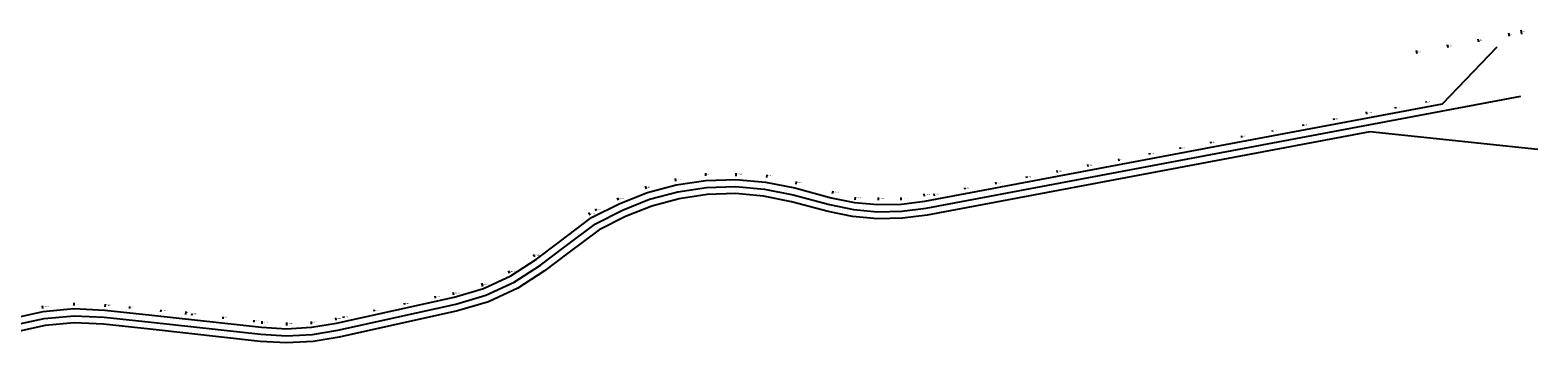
# Model space of a CAD drawing. Extents: x 523764 to 619737, y 552667 to 571525.
# Tile 2 of 2: x 571540 to 619737, y 561548 to 571525. Entities that reach past the tile are written whole.
import ezdxf

# ---------------------------------------------------------------- set-up
doc = ezdxf.new("R2010")
doc.units = 0
doc.layers.get('0').update_dxf_attribs({"linetype": 'CONTINUOUS'})
doc.layers.add('CD_CHANNEL_STATION_LINES', color=144, linetype='CONTINUOUS')
doc.layers.add('CD_STATIONPOINT', color=212, linetype='CONTINUOUS')

# ---------------------------------------------------------------- blocks, each defined once
blk = doc.blocks.new('CD_CHANNEL_STATION_LINES')
at = {"layer": 'CD_CHANNEL_STATION_LINES'}
for p, q in [((617848, 571143), (617830, 571239)), ((618831, 571327), (618811, 571429)), ((619224, 571401), (619200, 571525)), ((615881, 570773), (615863, 570872)), ((616865, 570958), (616846, 571061)), ((616177, 569203), (616168, 569253)), ((614244, 568915), (614258, 568842)), ((615194, 569018), (615185, 569069)), ((611263, 568278), (611254, 568329)), ((612246, 568463), (612236, 568514)), ((613227, 568655), (613218, 568705)), ((608315, 567724), (608304, 567780)), ((609298, 567909), (609287, 567964)), ((610279, 568100), (610270, 568149)), ((606349, 567358), (606337, 567419)), ((607331, 567544), (607320, 567603)), ((593124, 566965), (593132, 566877)), ((594104, 566961), (594101, 566866)), ((595092, 566910), (595079, 566825)), ((603401, 566799), (603390, 566857)), ((604384, 566983), (604373, 567042)), ((605366, 567174), (605354, 567234)), ((591205, 566543), (591233, 566460)), ((592154, 566791), (592171, 566710)), ((596032, 566694), (596013, 566611)), ((597198, 566384), (597179, 566301)), ((601434, 566438), (601423, 566496)), ((602418, 566614), (602408, 566672)), ((590301, 566179), (590335, 566104)), ((597917, 566199), (597905, 566115)), ((598653, 566184), (598650, 566098)), ((599386, 566101), (599379, 566187)), ((600105, 566302), (600118, 566223)), ((600453, 566244), (600442, 566301)), ((589392, 565702), (589437, 565629)), ((589642, 565755), (589615, 565809)), ((587622, 564368), (587670, 564299)), ((585964, 563454), (586004, 563346)), ((586820, 563846), (586860, 563774)), ((584497, 562977), (584484, 563036)), ((585051, 563164), (585072, 563083)), ((571926, 562731), (571939, 562646)), ((572936, 562825), (572938, 562737)), ((573937, 562779), (573930, 562692)), ((574723, 562646), (574730, 562706)), ((575717, 562537), (575724, 562597)), ((576513, 562450), (576524, 562551)), ((576711, 562428), (576718, 562487)), ((582545, 562542), (582532, 562599)), ((583521, 562759), (583508, 562816)), ((577705, 562318), (577712, 562378)), ((578699, 562209), (578706, 562268)), ((578950, 562242), (578942, 562154)), ((579739, 562192), (579739, 562101)), ((580518, 562230), (580527, 562147)), ((581300, 562349), (581316, 562268)), ((581567, 562332), (581555, 562388))]:
    blk.add_line(p, q, dxfattribs=at)
for points in [[(571001, 562338, 0), (571954, 562551, 0), (572940, 562638, 0), (573923, 562595, 0), (575429, 562430, 0), (578933, 562044, 0), (579739, 561999, 0), (580538, 562042, 0), (581334, 562173, 0), (585093, 563003, 0), (586029, 563281, 0), (586908, 563685, 0), (587728, 564215, 0), (588462, 564768, 0), (589490, 565542, 0), (590386, 565990, 0), (591272, 566342, 0), (592196, 566590, 0), (593142, 566729, 0), (594098, 566759, 0), (595051, 566678, 0), (595983, 566489, 0), (597150, 566180, 0), (597892, 566027, 0), (598640, 565959, 0), (599392, 565973, 0), (600143, 566071, 0), (609411, 567811, 0), (616690, 569178, 0), (618432, 570997, 0)], [(571051, 562118, 0), (571988, 562328, 0), (572945, 562413, 0), (573905, 562371, 0), (575404, 562206, 0), (578915, 561819, 0), (579738, 561774, 0), (580562, 561818, 0), (581376, 561952, 0), (585149, 562785, 0), (586108, 563069, 0), (587017, 563488, 0), (587857, 564031, 0), (588597, 564588, 0), (589609, 565350, 0), (590478, 565784, 0), (591343, 566128, 0), (592242, 566369, 0), (593162, 566505, 0), (594092, 566534, 0), (595019, 566455, 0), (595931, 566269, 0), (597098, 565961, 0), (597859, 565805, 0), (598632, 565733, 0), (599409, 565748, 0), (600179, 565849, 0), (609453, 567590, 0), (619189, 569418, 0)], [(619737, 567715, 0), (614363, 568283, 0), (609494, 567369, 0), (600214, 565627, 0), (599426, 565524, 0), (599425, 565523, 0), (598624, 565508, 0), (597826, 565582, 0), (597047, 565742, 0), (595880, 566050, 0), (594987, 566232, 0), (594086, 566308, 0), (593182, 566280, 0), (592287, 566148, 0), (591414, 565914, 0), (590570, 565579, 0), (589728, 565158, 0), (588733, 564409, 0), (587986, 563846, 0), (587126, 563290, 0), (586188, 562858, 0), (585206, 562567, 0), (581419, 561731, 0), (580587, 561594, 0), (579738, 561548, 0), (578896, 561595, 0), (575379, 561982, 0), (573888, 562146, 0), (572950, 562187, 0), (572023, 562105, 0), (571100, 561899, 0)]]:
    blk.add_polyline3d(points, dxfattribs=at)

msp = doc.modelspace()

# ---------------------------------------------------------------- block references
msp.add_blockref('CD_CHANNEL_STATION_LINES', (0, 0))

# ---------------------------------------------------------------- texts
at = {"layer": 'CD_STATIONPOINT', "color": 0}
for s, p in [('1+000', (617839, 571191)), ('0+000', (618821, 571378)), ('-0+400', (619212, 571463)), ('3+000', (615872, 570823)), ('2+000', (616855, 571010)), ('3+000', (616172, 569228)), ('4+952.34', (614251, 568879)), ('4+000', (615190, 569043)), ('8+000', (611259, 568304)), ('7+000', (612241, 568489)), ('6+000', (613223, 568680)), ('11+000', (608310, 567752)), ('10+000', (609293, 567936)), ('9+000', (610275, 568124)), ('13+000', (606343, 567388)), ('12+000', (607326, 567573)), ('26+447.27', (593128, 566921)), ('25+516.80', (594102, 566913)), ('24+586.34', (595085, 566867)), ('16+000', (603396, 566828)), ('15+000', (604379, 567012)), ('14+000', (605360, 567204)), ('28+308.21', (591219, 566501)), ('27+377.74', (592163, 566750)), ('23+655.72', (596022, 566652)), ('22+448.76', (597189, 566343)), ('18+000', (601429, 566467)), ('17+000', (602413, 566643)), ('29+238.68', (590318, 566142)), ('21+672.19', (597911, 566157)), ('20+895.63', (598652, 566141)), ('20+119.06', (599382, 566144)), ('19+342.49', (600112, 566262)), ('19+000', (600448, 566273)), ('30+210.05', (589414, 565665)), ('30+000', (589628, 565782)), ('32+403.62', (587646, 564333)), ('34+404.12', (585984, 563400)), ('33+403.86', (586840, 563810)), ('36+000', (584490, 563007)), ('35+404.40', (585062, 563124)), ('48+704.56', (571932, 562689)), ('47+743.70', (572937, 562781)), ('46+782.84', (573933, 562735)), ('46+000', (574727, 562676)), ('45+000', (575721, 562567)), ('44+200', (576519, 562500)), ('44+000', (576715, 562457)), ('38+000', (582539, 562570)), ('37+000', (583515, 562787)), ('43+000', (577709, 562348)), ('42+000', (578703, 562239)), ('41.743.24', (578946, 562198)), ('40.918.23', (579739, 562147)), ('40+093.21', (580522, 562189)), ('39+268.19', (581308, 562309)), ('39+000', (581561, 562360))]:
    msp.add_text(s, height=30, dxfattribs=at).set_placement(p)

doc.saveas('drawing.dxf')
